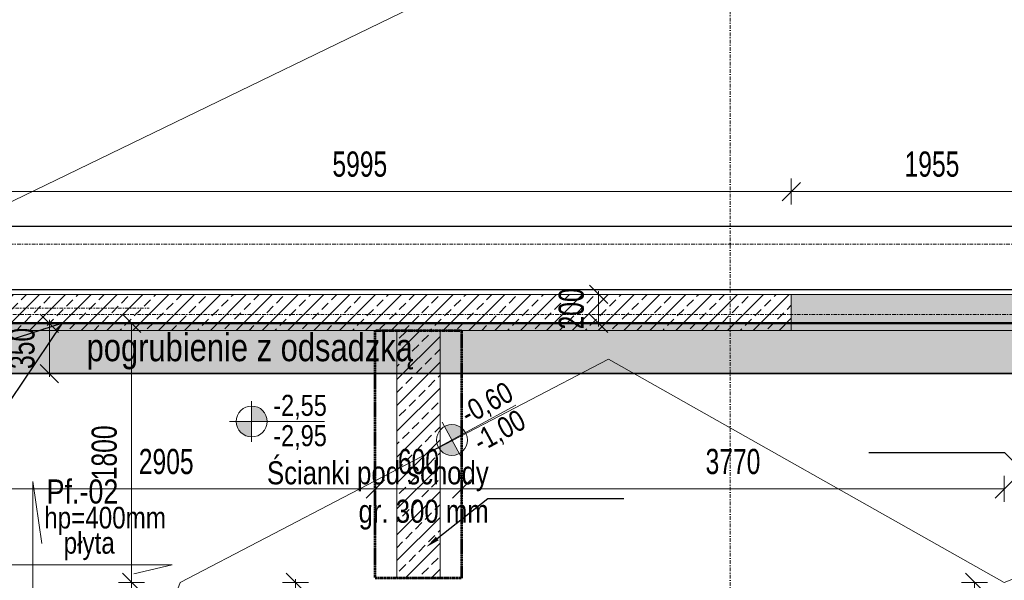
# Model space of a CAD drawing. Header units: millimetres. Extents: x -1893473 to 942156, y -568027 to 942944.
# Tile 87 of 256: x -14581 to -7741, y -243078 to -239185. Entities that reach past the tile are written whole.
import ezdxf
from ezdxf import colors
from ezdxf.entities.mleader import LeaderData, LeaderLine
from ezdxf.math import Vec2, Vec3

# ---------------------------------------------------------------- set-up
doc = ezdxf.new("R2010")
doc.units = ezdxf.units.MM
doc.header["$LTSCALE"] = 0.2
for name, pattern in [('DASHDOT', [25.4, 12.7, -6.35, 0, -6.35]), ('DASHED', [0.2, 0.1, -0.1]), ('HIDDEN2', [4.7625, 3.175, -1.5875])]:
    doc.linetypes.add(name, pattern=pattern)
for name, color, linetype, lineweight in [('!! 0_ Istn-sciany', 7, 'Continuous', 30), ('!! 0_Osie', 1, 'DASHDOT', 13), ('P-Linia1', 3, 'Continuous', 53), ('P-Linia2', 2, 'Continuous', 25), ('P-Opis', 1, 'Continuous', 9), ('P-Opis fundamenty', 193, 'Continuous', 9), ('P-Opis ściany', 6, 'Continuous', 9), ('P-Osie', 1, 'DASHDOT', 18), ('P-Szraf - Ściana żelbetowa', 54, 'Continuous', 0), ('P-Wymiar', 142, 'Continuous', 9), ('P-Ściana nośna', 253, 'Continuous', 20), ('P-Ściana żelbetowa', 50, 'Continuous', 30)]:
    doc.layers.add(name, color=color, linetype=linetype, lineweight=lineweight)
doc.styles.add('_Fd Opis', font='arial.ttf')
doc.styles.add('CDMSTYLE', font='arial.ttf', dxfattribs={"width": 0.8})
doc.styles.add('ROMANS', font='arial.ttf', dxfattribs={"width": 0.7})
doc.styles.get("Standard").update_dxf_attribs({"font": 'arial.ttf', "height": 25})
doc.dimstyles.new('A100', dxfattribs={"dimscale": 100, "dimtxt": 1.75, "dimasz": 0.05, "dimexe": 0, "dimexo": 0, "dimgap": 1, "dimtad": 1, "dimdec": 0, "dimrnd": 1, "dimdsep": 46, "dimtxsty": 'ROMANS', "dimblk": '[[[[[[[[', "dimcen": 2, "dimdle": 2, "dimse1": 1, "dimse2": 1, "dimclrd": 256, "dimclrt": 1, "dimadec": 0, "dimazin": 0, "dimtfac": 1, "dimtdec": 0, "dimtix": 1, "dimtmove": 2, "dimatfit": 3, "dimldrblk": '[[[[[[[[', "dimfxl": 1, "dimtvp": 0.6, "dimtolj": 1, "dimlwd": 9, "dimarcsym": 0})

# ---------------------------------------------------------------- blocks, each defined once
blk = doc.blocks.new('BLOK OSI')
at = {"layer": 'P-Osie'}
for points in [[(52592.21, -193637.01), (52592.21, -199870.83)], [(48625.51, -198090.09), (53810.61, -198090.09)], [(48624.31, -198134.59), (52188.53, -198134.59)], [(52022.72, -198139.09), (55017, -198139.09)]]:
    blk.add_lwpolyline(points, dxfattribs=at)
blk = doc.blocks.new('daddad')
at = {"layer": 'P-Opis', "lineweight": 20}
for points in [[(-159, -799), (0, -1476), (0, 1476), (159, 377)], [(1791, -159), (2467, 0), (-1381, 0), (-705, 159)]]:
    blk.add_lwpolyline(points, dxfattribs=at)
blk = doc.blocks.new('A$C798F0764')
at = {"layer": 'P-Opis'}
h = blk.add_hatch(color=1, dxfattribs=at)
h.dxf.hatch_style = 1
h.paths.add_polyline_path([(87, -43), (-30, -160, 0.414214), (204, -160)])
h.paths.add_polyline_path([(-30, 74), (87, -43), (204, 74, 0.414214)])
at = {"layer": 'P-Opis', "color": 1}
for p, q in [((-80, -210), (636, 506)), ((-68, 111), (241, -198))]:
    blk.add_line(p, q, dxfattribs=at)
blk.add_circle((87, -43), 165, dxfattribs=at)
blk = doc.blocks.new('[[[[[[[[')
at = {"layer": 'P-Wymiar'}
for p, q in [((0, 18), (0, -18)), ((-12.7, -12.7), (12.7, 12.7)), ((0, 0), (-4.6, 0))]:
    blk.add_line(p, q, dxfattribs=at)
blk = doc.blocks.new('*D4266')
at = {"layer": 'DEFPOINTS', "color": 0, "transparency": 16777216}
for p in [(-9220.7, -240378.5), (-9220.7, -241093.1), (-15215.6, -241343.1)]:
    blk.add_point(p, dxfattribs=at)
at = {"layer": 'P-Wymiar', "lineweight": 9, "transparency": 16777216}
blk.add_line((-15210.6, -240378.5), (-9225.7, -240378.5), dxfattribs=at)
at = {"layer": 'P-Wymiar', "lineweight": 9, "transparency": 16777216, "xscale": 5, "yscale": 5, "zscale": 5, "rotation": 180}
blk.add_blockref('[[[[[[[[', (-15215.6, -240378.5), dxfattribs=at)
at = {"layer": 'P-Wymiar', "lineweight": 9, "transparency": 16777216, "xscale": 5, "yscale": 5, "zscale": 5}
blk.add_blockref('[[[[[[[[', (-9220.7, -240378.5), dxfattribs=at)
at = {"layer": 'P-Wymiar', "color": 1, "transparency": 16777216, "insert": (-12218.1, -240189.2), "char_height": 175, "attachment_point": 5, "style": 'ROMANS'}
blk.add_mtext('\\A1;5995', dxfattribs=at)
blk = doc.blocks.new('*D4267')
at = {"layer": 'DEFPOINTS', "color": 0, "transparency": 16777216}
for p in [(-7265.6, -240378.5), (-9220.7, -241093.1), (-7265.6, -241093.1)]:
    blk.add_point(p, dxfattribs=at)
at = {"layer": 'P-Wymiar', "lineweight": 9, "transparency": 16777216}
blk.add_line((-9215.7, -240378.5), (-7270.6, -240378.5), dxfattribs=at)
at = {"layer": 'P-Wymiar', "lineweight": 9, "transparency": 16777216, "xscale": 5, "yscale": 5, "zscale": 5, "rotation": 180}
blk.add_blockref('[[[[[[[[', (-9220.7, -240378.5), dxfattribs=at)
at = {"layer": 'P-Wymiar', "lineweight": 9, "transparency": 16777216, "xscale": 5, "yscale": 5, "zscale": 5}
blk.add_blockref('[[[[[[[[', (-7265.6, -240378.5), dxfattribs=at)
at = {"layer": 'P-Wymiar', "color": 1, "transparency": 16777216, "insert": (-8243.1, -240189.2), "char_height": 175, "attachment_point": 5, "style": 'ROMANS'}
blk.add_mtext('\\A1;1955', dxfattribs=at)
blk = doc.blocks.new('*D4274')
at = {"layer": 'DEFPOINTS', "color": 0, "transparency": 16777216}
for p in [(-15015.6, -241553.1), (-12110.7, -241553.1), (-12110.7, -242443.6)]:
    blk.add_point(p, dxfattribs=at)
at = {"layer": 'P-Wymiar', "lineweight": 9, "transparency": 16777216}
blk.add_line((-15010.6, -242443.6), (-12115.7, -242443.6), dxfattribs=at)
at = {"layer": 'P-Wymiar', "lineweight": 9, "transparency": 16777216, "xscale": 5, "yscale": 5, "zscale": 5, "rotation": 180}
blk.add_blockref('[[[[[[[[', (-15015.6, -242443.6), dxfattribs=at)
at = {"layer": 'P-Wymiar', "lineweight": 9, "transparency": 16777216, "xscale": 5, "yscale": 5, "zscale": 5}
blk.add_blockref('[[[[[[[[', (-12110.7, -242443.6), dxfattribs=at)
at = {"layer": 'P-Wymiar', "color": 1, "transparency": 16777216, "insert": (-13563.1, -242254.3), "char_height": 175, "attachment_point": 5, "style": 'ROMANS'}
blk.add_mtext('\\A1;2905', dxfattribs=at)
blk = doc.blocks.new('*D4275')
at = {"layer": 'DEFPOINTS', "color": 0, "transparency": 16777216}
for p in [(-12110.7, -242443.6), (-11510.7, -242443.6), (-11510.7, -242443.6)]:
    blk.add_point(p, dxfattribs=at)
at = {"layer": 'P-Wymiar', "lineweight": 9, "transparency": 16777216}
blk.add_line((-12105.7, -242443.6), (-11515.7, -242443.6), dxfattribs=at)
at = {"layer": 'P-Wymiar', "lineweight": 9, "transparency": 16777216, "xscale": 5, "yscale": 5, "zscale": 5, "rotation": 180}
blk.add_blockref('[[[[[[[[', (-12110.7, -242443.6), dxfattribs=at)
at = {"layer": 'P-Wymiar', "lineweight": 9, "transparency": 16777216, "xscale": 5, "yscale": 5, "zscale": 5}
blk.add_blockref('[[[[[[[[', (-11510.7, -242443.6), dxfattribs=at)
at = {"layer": 'P-Wymiar', "color": 1, "transparency": 16777216, "insert": (-11810.7, -242254.3), "char_height": 175, "attachment_point": 5, "style": 'ROMANS'}
blk.add_mtext('\\A1;600', dxfattribs=at)
blk = doc.blocks.new('*D4296')
at = {"layer": 'DEFPOINTS', "color": 0, "transparency": 16777216}
for p in [(-8863.5, -243093.1), (-7947, -243093.1), (-9045.7, -247863.1)]:
    blk.add_point(p, dxfattribs=at)
at = {"layer": 'P-Wymiar', "lineweight": 9, "transparency": 16777216}
blk.add_line((-7947, -247858.1), (-7947, -243098.1), dxfattribs=at)
at = {"layer": 'P-Wymiar', "lineweight": 9, "transparency": 16777216, "xscale": 5, "yscale": 5, "zscale": 5}
for p, rotation in [((-7947, -243093.1), 90), ((-7947, -247863.1), 270)]:
    blk.add_blockref('[[[[[[[[', p, dxfattribs=dict(at, rotation=rotation))
at = {"layer": 'P-Wymiar', "color": 1, "transparency": 16777216, "insert": (-8136.4, -245478.1), "char_height": 175, "attachment_point": 5, "rotation": 90, "style": 'ROMANS'}
blk.add_mtext('\\A1;4770', dxfattribs=at)
blk = doc.blocks.new('*D4402')
at = {"layer": 'DEFPOINTS', "color": 0, "transparency": 16777216}
for p in [(-12653.8, -243093.1), (-12665.6, -243553.1), (-12665.6, -243553.1)]:
    blk.add_point(p, dxfattribs=at)
at = {"layer": 'P-Wymiar', "lineweight": 9, "transparency": 16777216}
for p, q in [((-12665.6, -243088.1), (-12665.6, -243083.1)), ((-12665.6, -243093.1), (-12665.6, -243553.1)), ((-12665.6, -243558.1), (-12665.6, -243563.1))]:
    blk.add_line(p, q, dxfattribs=at)
at = {"layer": 'P-Wymiar', "lineweight": 9, "transparency": 16777216, "xscale": 5, "yscale": 5, "zscale": 5}
for p, rotation in [((-12665.6, -243093.1), 270), ((-12665.6, -243553.1), 90)]:
    blk.add_blockref('[[[[[[[[', p, dxfattribs=dict(at, rotation=rotation))
at = {"layer": 'P-Wymiar', "color": 1, "transparency": 16777216, "insert": (-12855, -243323.1), "char_height": 175, "attachment_point": 5, "rotation": 90, "style": 'ROMANS'}
blk.add_mtext('\\A1;460', dxfattribs=at)
blk = doc.blocks.new('*D4547')
at = {"layer": 'DEFPOINTS', "color": 0, "transparency": 16777216}
for p in [(-7740.6, -242443.6), (-11510.7, -243063.1), (-7740.6, -243093.1)]:
    blk.add_point(p, dxfattribs=at)
at = {"layer": 'P-Wymiar', "lineweight": 9, "transparency": 16777216}
blk.add_line((-11505.7, -242443.6), (-7745.6, -242443.6), dxfattribs=at)
at = {"layer": 'P-Wymiar', "lineweight": 9, "transparency": 16777216, "xscale": 5, "yscale": 5, "zscale": 5, "rotation": 180}
blk.add_blockref('[[[[[[[[', (-11510.7, -242443.6), dxfattribs=at)
at = {"layer": 'P-Wymiar', "lineweight": 9, "transparency": 16777216, "xscale": 5, "yscale": 5, "zscale": 5}
blk.add_blockref('[[[[[[[[', (-7740.6, -242443.6), dxfattribs=at)
at = {"layer": 'P-Wymiar', "color": 1, "transparency": 16777216, "insert": (-9625.6, -242254.2), "char_height": 175, "attachment_point": 5, "style": 'ROMANS'}
blk.add_mtext('\\A1;3770', dxfattribs=at)
blk = doc.blocks.new('*D4926')
at = {"layer": 'DEFPOINTS', "color": 0, "transparency": 16777216}
for p in [(-10720.1, -241093.1), (-10558.9, -241093.1), (-10720.1, -241293.1)]:
    blk.add_point(p, dxfattribs=at)
at = {"layer": 'P-Linia2', "lineweight": 9, "transparency": 16777216}
for p, q in [((-10558.9, -241088.1), (-10558.9, -241083.1)), ((-10558.9, -241293.1), (-10558.9, -241093.1)), ((-10558.9, -241298.1), (-10558.9, -241303.1))]:
    blk.add_line(p, q, dxfattribs=at)
at = {"layer": 'P-Linia2', "lineweight": 9, "transparency": 16777216, "xscale": 5, "yscale": 5, "zscale": 5}
for p, rotation in [((-10558.9, -241093.1), 270), ((-10558.9, -241293.1), 90)]:
    blk.add_blockref('[[[[[[[[', p, dxfattribs=dict(at, rotation=rotation))
at = {"layer": 'P-Linia2', "color": 1, "transparency": 16777216, "insert": (-10748.3, -241193.1), "char_height": 175, "attachment_point": 5, "rotation": 90, "style": 'ROMANS'}
blk.add_mtext('\\A1;200', dxfattribs=at)
blk = doc.blocks.new('*D5648')
at = {"layer": 'DEFPOINTS', "color": 0, "transparency": 16777216}
for p in [(-13803.5, -243093.1), (-13465.6, -243093.1), (-13465.6, -243553.1)]:
    blk.add_point(p, dxfattribs=at)
at = {"layer": 'P-Wymiar', "lineweight": 9, "transparency": 16777216}
for p, q in [((-13803.5, -243088.1), (-13803.5, -243083.1)), ((-13803.5, -243553.1), (-13803.5, -243093.1)), ((-13803.5, -243558.1), (-13803.5, -243563.1))]:
    blk.add_line(p, q, dxfattribs=at)
at = {"layer": 'P-Wymiar', "lineweight": 9, "transparency": 16777216, "xscale": 5, "yscale": 5, "zscale": 5}
for p, rotation in [((-13803.5, -243093.1), 270), ((-13803.5, -243553.1), 90)]:
    blk.add_blockref('[[[[[[[[', p, dxfattribs=dict(at, rotation=rotation))
at = {"layer": 'P-Wymiar', "color": 1, "transparency": 16777216, "insert": (-13992.9, -243323.1), "char_height": 175, "attachment_point": 5, "rotation": 90, "style": 'ROMANS'}
blk.add_mtext('\\A1;460', dxfattribs=at)
blk = doc.blocks.new('*D5649')
at = {"layer": 'DEFPOINTS', "color": 0, "transparency": 16777216}
for p in [(-13803.5, -241293.1), (-13465.6, -241293.1), (-13465.6, -243093.1)]:
    blk.add_point(p, dxfattribs=at)
at = {"layer": 'P-Wymiar', "lineweight": 9, "transparency": 16777216}
blk.add_line((-13803.5, -243088.1), (-13803.5, -241298.1), dxfattribs=at)
at = {"layer": 'P-Wymiar', "lineweight": 9, "transparency": 16777216, "xscale": 5, "yscale": 5, "zscale": 5}
for p, rotation in [((-13803.5, -241293.1), 90), ((-13803.5, -243093.1), 270)]:
    blk.add_blockref('[[[[[[[[', p, dxfattribs=dict(at, rotation=rotation))
at = {"layer": 'P-Wymiar', "color": 1, "transparency": 16777216, "insert": (-13992.9, -242193.1), "char_height": 175, "attachment_point": 5, "rotation": 90, "style": 'ROMANS'}
blk.add_mtext('\\A1;1800', dxfattribs=at)
blk = doc.blocks.new('*D6156')
at = {"layer": 'DEFPOINTS', "color": 0, "transparency": 16777216}
for p in [(-14562.3, -241293.1), (-14374.7, -241293.1), (-14580, -241643.1)]:
    blk.add_point(p, dxfattribs=at)
at = {"layer": 'P-Wymiar', "lineweight": 9, "transparency": 16777216}
for p, q in [((-14374.7, -241288.1), (-14374.7, -241283.1)), ((-14374.7, -241643.1), (-14374.7, -241293.1)), ((-14374.7, -241648.1), (-14374.7, -241653.1))]:
    blk.add_line(p, q, dxfattribs=at)
at = {"layer": 'P-Wymiar', "lineweight": 9, "transparency": 16777216, "xscale": 5, "yscale": 5, "zscale": 5}
for p, rotation in [((-14374.7, -241293.1), 270), ((-14374.7, -241643.1), 90)]:
    blk.add_blockref('[[[[[[[[', p, dxfattribs=dict(at, rotation=rotation))
at = {"layer": 'P-Wymiar', "color": 1, "transparency": 16777216, "insert": (-14564.1, -241468.1), "char_height": 175, "attachment_point": 5, "rotation": 90, "style": 'ROMANS'}
blk.add_mtext('\\A1;350', dxfattribs=at)

msp = doc.modelspace()

# ---------------------------------------------------------------- hatches: boundary and pattern name
at = {"layer": 'P-Opis ściany', "lineweight": 0, "true_color": 0xd100d1}
h = msp.add_hatch(dxfattribs=at)
h.set_pattern_fill('ANSI33', color=212, scale=20)
h.set_pattern_definition([(45, (0, -210), (-89.80256, 89.80256), []), (45, (89.8, -210), (-89.80256, 89.80256), [63.5, -31.75])])
h.paths.add_polyline_path([(10034.3107, -244108.05188), (10284.3107, -244108.05188), (10284.34661, -245208.05188), (10034.34661, -245208.05188)])
h.paths.add_polyline_path([(2209.34661, -244308.09366), (2459.34602, -244308.09366), (2459.34602, -245328.09366), (2209.34661, -245328.09366)])
h.paths.add_polyline_path([(2459.34602, -249932.42057), (2209.32739, -249932.42057), (2209.32739, -250952.42057), (2459.34602, -250952.42057)])
h.paths.add_polyline_path([(2459.34602, -252082.42057), (2209.34602, -252082.42057), (2209.34602, -253102.4406), (2459.34602, -253102.4406)])
h.paths.add_polyline_path([(-7265.65339, -249309.58322), (-7015.65339, -249309.58322), (-7015.63161, -254319.58321), (-7265.63161, -254319.58321)])
h.paths.add_polyline_path([(-9465.63161, -255188.09232), (-7265.63161, -255188.09232), (-7265.63161, -255438.07774), (-9465.63161, -255438.09232)])
h.paths.add_polyline_path([(-7265.63035, -246328.88966), (-7015.63035, -246328.88966), (-7015.63035, -248228.88966), (-7265.63035, -248228.88966)])
h.paths.add_polyline_path([(-7265.63035, -244450.09376), (-7015.63035, -244450.09376), (-7015.63035, -245610.09376), (-7265.63035, -245610.09376)])
h.paths.add_polyline_path([(-7015.63035, -242328.10262), (-7265.63035, -242328.10262), (-7265.63035, -243648.10566), (-7015.63035, -243648.10566)])
h.paths.add_polyline_path([(-9770.65339, -245360.56889), (-9520.65339, -245360.56889), (-9520.65339, -246388.12294), (-9770.65339, -246388.12294)])
h.paths.add_polyline_path([(-9770.65339, -246838.12294), (-9520.65339, -246838.12294), (-9520.65339, -248738.11765), (-9770.65339, -248738.11765)])
h.paths.add_polyline_path([(-14362.70407, -246838.20058), (-13342.70324, -246838.20058), (-13342.70324, -246588.20058), (-14362.70407, -246588.20058)])
h.paths.add_polyline_path([(-15465.61701, -241553.09787), (-15215.61701, -241553.09787), (-15215.61701, -243028.19543), (-15465.61701, -243028.19543)])
h.paths.add_polyline_path([(-7015.63035, -241093.09366), (-5450.65339, -241093.09366), (-5450.65339, -241343.09366), (-7015.63035, -241343.09366)])
h.paths.add_polyline_path([(-9220.65339, -241093.09366), (-7265.63035, -241093.09366), (-7265.63035, -241343.09366), (-9220.65339, -241343.09366)])
h.paths.add_polyline_path([(-666.86409, -241093.09366), (1233.13591, -241093.09366), (1233.13591, -241343.09366), (-666.86409, -241343.09366)])
at = {"layer": 'P-Szraf - Ściana żelbetowa', "transparency": 33554559}
h = msp.add_hatch(dxfattribs=at)
h.set_pattern_fill('ANSI33', color=256, scale=20)
h.set_pattern_definition([(45, (0, 11.91), (-89.80256, 89.80256), []), (45, (89.8, 11.91), (-89.80256, 89.80256), [63.5, -31.75])])
h.paths.add_polyline_path([(-9220.65339, -241093.09366), (-15465.61701, -241093.09366), (-15465.61701, -241553.09787), (-15215.61701, -241553.09787), (-15215.61701, -241343.09366), (-15015.61701, -241343.09366), (-9220.65339, -241343.09366)])
h = msp.add_hatch(dxfattribs=at)
h.set_pattern_fill('ANSI33', color=256, scale=20)
h.set_pattern_definition([(45, (0, -188.09), (-89.80256, 89.80256), []), (45, (89.8, -188.09), (-89.80256, 89.80256), [63.5, -31.75])])
h.paths.add_polyline_path([(-11660.65339, -241343.09787), (-11960.65339, -241343.09787), (-11960.65339, -243063.09366), (-11660.65339, -243063.09366)])
at = {"layer": 'P-Wymiar', "true_color": 0xf94b06, "transparency": 33554549}
h = msp.add_hatch(color=20, dxfattribs=at)
h.dxf.hatch_style = 1
h.paths.add_polyline_path([(-14915.61701, -255438.09232), (-14915.61701, -241643.09366), (-2940.65339, -241643.09366), (-2940.65339, -241293.09366), (-15265.61701, -241293.09366), (-15265.61701, -255438.09232)])

# ---------------------------------------------------------------- linework, layer by layer
at = {"layer": '!! 0_ Istn-sciany'}
for points in [[(-15900.65339, -235588.09366), (-15900.65339, -241058.09366), (-3390.65339, -241058.09366), (-3390.65339, -235078.09366)], [(-15460.65339, -240618.09366), (-9690.65339, -240618.09366)], [(-9690.65339, -240618.09366), (-3770.65339, -240618.09366)]]:
    msp.add_lwpolyline(points, dxfattribs=at)
at = {"layer": 'P-Linia1', "color": 1, "lineweight": 50, "true_color": 0xf50000}
msp.add_lwpolyline([(-3190.65339, -240618.09366), (-3190.65339, -241293.09366), (-15265.61701, -241293.09366), (-15265.61701, -255913.09232), (-13465.61701, -255913.09232)], dxfattribs=at)
at = {"layer": 'P-Linia1', "linetype": 'DASHED'}
msp.add_lwpolyline([(-12110.65339, -241343.09787), (-11510.65339, -241343.09787), (-11510.65339, -243063.09366), (-12110.65339, -243063.09366)], close=True, dxfattribs=at)
at = {"layer": 'P-Linia2', "color": 1, "lineweight": 35, "true_color": 0xf50000}
for points in [[(-3190.65339, -241093.09366), (-3190.65339, -241293.09366), (-15265.61701, -241293.09366), (-15265.61701, -255913.09232)], [(-2940.65339, -241343.09366), (-2940.65339, -241643.09366), (-14915.61701, -241643.09366), (-14915.61701, -255438.09232)]]:
    msp.add_lwpolyline(points, dxfattribs=at)
at = {"layer": 'P-Opis'}
for points in [[(-15900.65339, -241058.09366), (-3390.65339, -234998.09366)], [(-15265.61701, -247948.09366), (-13465.61701, -243093.09366), (-10489.78438, -241543.09366), (-7740.63035, -243093.09366), (-3190.65339, -241293.09366), (-540.6073, -244868.09366)]]:
    msp.add_lwpolyline(points, dxfattribs=at)
at = {"layer": 'P-Opis ściany', "color": 212, "lineweight": 13, "true_color": 0xd100d1}
msp.add_lwpolyline([(-9220.65339, -241093.09366), (-7265.63035, -241093.09366), (-7265.63035, -241343.09366), (-9220.65339, -241343.09366)], close=True, dxfattribs=at)
at = {"layer": 'P-Wymiar', "color": 182, "linetype": 'HIDDEN2', "true_color": 0x440fb8}
for points in [[(-3190.65339, -241093.09366), (-15465.61701, -241093.09366), (-15465.61701, -255438.09232), (-14915.61701, -255438.09232)], [(-2940.65339, -241343.09366), (-15215.61701, -241343.09366), (-15215.61701, -255188.09232), (-14915.61701, -255188.09232)]]:
    msp.add_lwpolyline(points, dxfattribs=at)
at = {"layer": 'P-Ściana nośna'}
msp.add_lwpolyline([(-9220.65339, -241343.09787), (-9220.65339, -241093.09366)], dxfattribs=at)
at = {"layer": 'P-Ściana żelbetowa', "lineweight": 20}
msp.add_lwpolyline([(-11960.65339, -241343.09787), (-11660.65339, -241343.09787), (-11660.65339, -243063.09366), (-11960.65339, -243063.09366)], close=True, dxfattribs=at)

# ---------------------------------------------------------------- block references
at = {"layer": '!! 0_Osie', "xscale": 10, "yscale": 10, "zscale": 10}
msp.add_blockref('BLOK OSI', (-535567.76763, 1740157.78937), dxfattribs=at)
at = {"layer": 'P-Opis fundamenty', "color": 1, "xscale": 0.6499999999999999, "yscale": 0.6499999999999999, "zscale": 0.6499999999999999, "rotation": 314.9999999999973}
msp.add_blockref('A$C798F0764', (-12989.22662, -241915.44333), dxfattribs=at)
at = {"layer": 'P-Opis fundamenty', "xscale": 0.65, "yscale": 0.65, "zscale": 0.65, "rotation": 343.5684437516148}
msp.add_blockref('A$C798F0764', (-11624.22701, -242061.25207), dxfattribs=at)
at = {"layer": 'P-Opis fundamenty', "xscale": 0.392, "yscale": 0.392, "zscale": 0.392}
msp.add_blockref('daddad', (-14489.26766, -242969.89208), dxfattribs=at)

# ---------------------------------------------------------------- texts
at = {"layer": 'P-Opis fundamenty', "char_height": 146.25, "attachment_point": 4, "rotation": 28.568443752, "style": '_Fd Opis'}
for s, insert in [('{\\W0.8;-0,60}', (-11493.67186, -241946.3758)), ('{\\W0.8;-1,00}', (-11407.25984, -242139.38853))]:
    msp.add_mtext(s, dxfattribs=dict(at, insert=insert))
at = {"layer": 'P-Opis fundamenty'}
for s, insert, char_height, attachment_point, style in [('{\\W0.8;-2,55}', (-12819.63225, -241876.9862), 146.25, 4, '_Fd Opis'), ('{\\W0.8;-2,95}', (-12819.63225, -242087.34023), 146.25, 4, '_Fd Opis'), ('Pf.-02', (-14393.98836, -242462.68051), 167.1096, 4, 'CDMSTYLE'), ('{\\H0.6667x;hp=400mm}', (-13987.58591, -242665.84427), 225.59796, 5, 'CDMSTYLE'), ('{\\H0.6667x;płyta}', (-14097.87245, -242840.61277), 225.59796, 5, 'CDMSTYLE')]:
    msp.add_mtext(s, dxfattribs=dict(at, insert=insert, char_height=char_height, attachment_point=attachment_point, style=style))
at = {"layer": 'P-Opis ściany', "color": 212, "lineweight": 13, "true_color": 0xd100d1, "insert": (-11849.61657, -241489.84491), "char_height": 192, "width": 2274.3826388, "attachment_point": 6, "rotation": 0.000001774, "style": '_Fd Opis'}
msp.add_mtext('{\\W0.8;\\C214;\\c11538822;pogrubienie z odsadzką}', dxfattribs=at)
at = {"layer": 'P-Opis ściany', "lineweight": 13, "insert": (-11322.48566, -242489.27212), "char_height": 160, "attachment_point": 6, "rotation": 0.000001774, "style": '_Fd Opis'}
msp.add_mtext('{\\W0.8;Ścianki pod schody\\Pgr. 300 mm}', dxfattribs=at)

# ---------------------------------------------------------------- dimensions: what is measured, and where the dimension line sits
at = {"layer": 'P-Linia2', "color": 1, "true_color": 0xf50000}
dim = msp.add_linear_dim(base=(-10558.92141, -241093.09366), p1=(-10720.07037, -241293.09366), p2=(-10720.07037, -241093.09366), angle=90, dimstyle='A100', dxfattribs=at)
dim.commit()
dim.dimension.update_dxf_attribs({"geometry": '*D4926', "text_midpoint": (-10748.27168, -241193.09366)})
at = {"layer": 'P-Wymiar'}
for base, p1, p2, picture, middle in [((-9220.65339, -240378.52015), (-15215.61701, -241343.09366), (-9220.65339, -241093.09366), '*D4266', (-12218.1352, -240189.16987)), ((-7265.63035, -240378.52015), (-9220.65339, -241093.09366), (-7265.63035, -241093.09366), '*D4267', (-8243.14187, -240189.16987)), ((-12110.65339, -242443.62007), (-15015.61701, -241553.09787), (-12110.65339, -241553.09787), '*D4274', (-13563.1352, -242254.26979)), ((-11510.65339, -242443.62007), (-12110.65339, -242443.62007), (-11510.65339, -242443.62007), '*D4275', (-11810.65339, -242254.26979)), ((-7740.63035, -242443.62007), (-11510.65339, -243063.09366), (-7740.63035, -243093.09366), '*D4547', (-9625.64187, -242254.21011))]:
    dim = msp.add_linear_dim(base=base, p1=p1, p2=p2, dimstyle='A100', dxfattribs=at)
    dim.commit()
    dim.dimension.update_dxf_attribs({"geometry": picture, "text_midpoint": middle})
at = {"layer": 'P-Wymiar', "color": 4}
dim = msp.add_linear_dim(base=(-14374.7353, -241293.09366), p1=(-14579.9626, -241643.09366), p2=(-14562.28972, -241293.09366), angle=90, dimstyle='A100', dxfattribs=at)
dim.commit()
dim.dimension.update_dxf_attribs({"geometry": '*D6156', "text_midpoint": (-14564.14526, -241468.09366)})
at = {"layer": 'P-Wymiar'}
for base, p1, p2, picture, middle in [((-13803.52092, -241293.09366), (-13465.61701, -243093.09366), (-13465.61701, -241293.09366), '*D5649', (-13992.87119, -242193.09366)), ((-13803.52092, -243093.09366), (-13465.61701, -243553.09366), (-13465.61701, -243093.09366), '*D5648', (-13992.87119, -243323.09366)), ((-12665.61701, -243553.09366), (-12653.78036, -243093.09366), (-12665.61701, -243553.09366), '*D4402', (-12854.96728, -243323.09366)), ((-7947.00959, -243093.09366), (-9045.67836, -247863.11764), (-8863.45225, -243093.09366), '*D4296', (-8136.35987, -245478.10565))]:
    dim = msp.add_linear_dim(base=base, p1=p1, p2=p2, angle=90, dimstyle='A100', dxfattribs=at)
    dim.commit()
    dim.dimension.update_dxf_attribs({"geometry": picture, "text_midpoint": middle})

# ---------------------------------------------------------------- leaders
at = {"layer": 'P-Opis ściany', "color": 1, "lineweight": 13, "true_color": 0xf50000}
ml = msp.add_multileader_mtext('Standard', dxfattribs=at)
ml.set_content('         ', color=(245, 0, 0))
ml.set_leader_properties()
ml.build(insert=Vec2(0, 0))
ml.multileader.update_dxf_attribs({"arrow_head_size": 96})
ctx = ml.context
ctx.base_point, ctx.char_height, ctx.arrow_head_size, ctx.landing_gap_size, ctx.plane_origin, ctx.plane_x_axis, ctx.plane_y_axis = Vec3(-18830.85682, -248569.45578), 3.2, 96, 1.6, Vec3(-18026.09435, -241907.52967), Vec3(0, 1), Vec3(-1, 0)
ctx.text_align_type = 2
notes = []
notes.append((ctx, [(1, (1, 1, 0), (-18830.85682, -242747.14204), (0, -1), 5807.93557, [(0, [(-15265.61701, -242751.38759), (-14284.7353, -241293.09366)], 0, [])])]))
ctx.mtext.insert, ctx.mtext.text_direction, ctx.mtext.rotation, ctx.mtext.alignment, ctx.mtext.flow_direction = Vec3(-18832.45682, -248556.67761), Vec3(0, 1), 1.5707963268, 3, 5
at = {"layer": 'P-Opis ściany', "color": 212, "lineweight": 13, "true_color": 0xd100d1}
ml = msp.add_multileader_mtext('Standard', dxfattribs=at)
ml.set_content('         ', color=(209, 0, 209))
ml.set_leader_properties()
ml.build(insert=Vec2(0, 0))
ml.multileader.update_dxf_attribs({"arrow_head_size": 96})
ctx = ml.context
ctx.base_point, ctx.char_height, ctx.arrow_head_size, ctx.landing_gap_size, ctx.plane_origin = Vec3(-8695.66071, -242192.44586), 3.2, 96, 1.6, Vec3(-8596.7222, -243929.65294)
ctx.text_align_type = 2
notes.append((ctx, [(1, (1, 1, 0), (-7736.51972, -242192.44586), (-1, 0), 944.76281, [(2, [(-6493.56277, -241343.09366), (-7641.46824, -241389.08457), (-7265.63035, -242674.78523)], 0, [])])]))
ctx.mtext.insert, ctx.mtext.alignment, ctx.mtext.flow_direction = Vec3(-8682.88253, -242190.84586), 3, 5
at = {"layer": 'P-Opis ściany', "lineweight": 13}
ml = msp.add_multileader_mtext('Standard', dxfattribs=at)
ml.set_content('         ', color=256)
ml.set_leader_properties()
ml.build(insert=Vec2(0, 0))
ml.multileader.update_dxf_attribs({"arrow_head_size": 96})
ctx = ml.context
ctx.base_point, ctx.char_height, ctx.arrow_head_size, ctx.landing_gap_size, ctx.plane_origin = Vec3(-10383.91173, -242510.9475), 3.2, 96, 1.6, Vec3(-10468.47206, -244248.15458)
notes.append((ctx, [(1, (1, 1, 0), (-11328.67454, -242510.9475), (1, 0), 944.76281, [(0, [(-11755.5517, -242847.18652)], 0, [])])]))
ctx.mtext.insert, ctx.mtext.rotation, ctx.mtext.flow_direction = Vec3(-10382.31173, -242509.3475), 6.2831853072, 5
for ctx, leaders in notes:
    for number, flags, end, landing, length, lines in leaders:
        leader = LeaderData()
        leader.index, (leader.has_last_leader_line, leader.has_dogleg_vector, leader.attachment_direction) = number, flags
        leader.last_leader_point, leader.dogleg_vector, leader.dogleg_length = Vec3(end), Vec3(landing), length
        for number, points, colour, breaks in lines:
            line = LeaderLine()
            line.index, line.vertices, line.color, line.breaks = number, Vec3.list(points), colors.encode_raw_color(colour), breaks
            leader.lines.append(line)
        ctx.leaders.append(leader)

doc.saveas('drawing.dxf')
